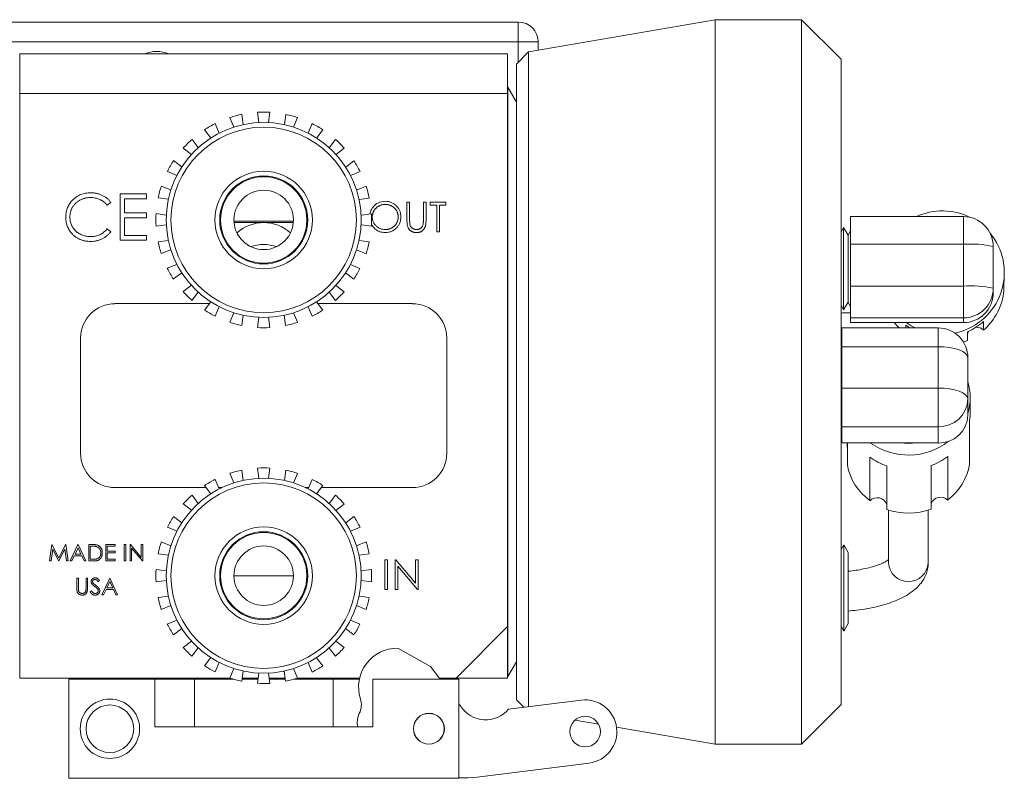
# Model space of a CAD drawing. Header units: inches. Extents: x 0.77 to 7.5, y 1.22 to 8.26.
# Tile 3 of 17: x 5.43 to 7.5, y 1.22 to 2.82. Entities that reach past the tile are written whole.
import ezdxf

# ---------------------------------------------------------------- set-up
doc = ezdxf.new("R2010")
doc.units = ezdxf.units.IN
doc.header["$MEASUREMENT"] = 0

msp = doc.modelspace()

# ---------------------------------------------------------------- linework, layer by layer
at = {"color": 7, "linetype": 'Continuous', "lineweight": 15}
for p, q in [((6.8954, 2.8198), (6.5027, 2.752)), ((7.0763, 2.8198), (6.8954, 2.8198)), ((6.8954, 2.8198), (6.8954, 1.2965)), ((7.1597, 2.7365), (7.0763, 2.8198)), ((7.0763, 2.8198), (7.0763, 1.2965)), ((5.4107, 2.8148), (6.4813, 2.8148)), ((6.4813, 2.8148), (6.4813, 2.7731)), ((6.4813, 2.7731), (5.4107, 2.7731)), ((6.523, 2.7731), (6.4813, 2.7731)), ((6.523, 2.7731), (6.523, 2.7555)), ((5.4333, 2.7478), (6.4587, 2.7478)), ((5.4333, 2.6645), (5.4333, 2.7478)), ((6.4587, 2.7478), (6.4587, 2.6645)), ((6.5027, 2.752), (6.4773, 2.7266)), ((6.5027, 2.752), (6.5027, 1.3753)), ((7.1597, 2.7365), (7.1597, 1.3798)), ((6.4773, 2.7266), (6.4773, 1.3896)), ((5.4333, 2.6776), (5.4327, 2.6776)), ((6.4593, 2.6776), (6.4587, 2.6776)), ((6.4773, 2.6464), (6.4593, 2.6776)), ((6.4593, 2.0581), (6.4593, 2.6776)), ((5.4333, 1.4355), (5.4333, 2.6645)), ((6.4587, 2.6645), (5.4333, 2.6645)), ((6.4587, 1.5438), (6.4587, 2.6645)), ((5.8834, 2.594), (5.8751, 2.6141)), ((5.9002, 2.6208), (5.903, 2.5992)), ((5.936, 2.6035), (5.9332, 2.6251)), ((5.9592, 2.6251), (5.9563, 2.6035)), ((5.9894, 2.5991), (5.9922, 2.6207)), ((6.0173, 2.6139), (6.009, 2.5939)), ((5.835, 2.5711), (5.8218, 2.5884)), ((5.8443, 2.6013), (5.8526, 2.5813)), ((6.0398, 2.5811), (6.0481, 2.6012)), ((6.0706, 2.5882), (6.0573, 2.5709)), ((5.7953, 2.5681), (5.8085, 2.5509)), ((6.0838, 2.5506), (6.097, 2.5678)), ((5.7942, 2.5365), (5.777, 2.5498)), ((6.1153, 2.5495), (6.0981, 2.5363)), ((5.7566, 2.5234), (5.7739, 2.5101)), ((6.1184, 2.5098), (6.1356, 2.523)), ((5.7637, 2.4925), (5.7436, 2.5009)), ((6.1486, 2.5005), (6.1285, 2.4922)), ((5.7308, 2.4701), (5.7509, 2.4618)), ((6.1412, 2.4614), (6.1613, 2.4697)), ((5.6994, 2.4534), (5.6446, 2.4534)), ((5.6446, 2.4534), (5.6446, 2.3561)), ((5.6533, 2.4135), (5.6533, 2.4434)), ((5.6533, 2.4434), (5.6994, 2.4434)), ((5.6994, 2.4434), (5.6994, 2.4534)), ((5.7457, 2.4422), (5.7241, 2.445)), ((6.168, 2.4446), (6.1464, 2.4418)), ((5.617, 2.4297), (5.6246, 2.4355)), ((6.2528, 2.4363), (6.2472, 2.4363)), ((6.2472, 2.4363), (6.2472, 2.3985)), ((6.2528, 2.3988), (6.2528, 2.4363)), ((6.2873, 2.4363), (6.2817, 2.4363)), ((6.2817, 2.4363), (6.2817, 2.3988)), ((6.2873, 2.3985), (6.2873, 2.4363)), ((6.329, 2.4363), (6.2961, 2.4363)), ((6.2961, 2.4363), (6.2961, 2.4299)), ((6.2961, 2.4299), (6.3097, 2.4299)), ((6.3097, 2.4299), (6.3097, 2.3738)), ((6.3153, 2.3738), (6.3153, 2.4299)), ((6.3153, 2.4299), (6.329, 2.4299)), ((6.329, 2.4299), (6.329, 2.4363)), ((5.6994, 2.4135), (5.6533, 2.4135)), ((5.6533, 2.3661), (5.6533, 2.4035)), ((5.6533, 2.4035), (5.6994, 2.4035)), ((5.6994, 2.4035), (5.6994, 2.4135)), ((5.7197, 2.412), (5.7413, 2.4091)), ((6.1508, 2.4088), (6.1723, 2.4116)), ((7.417, 2.4057), (7.1797, 2.4057)), ((7.1797, 2.3475), (7.1797, 2.4057)), ((5.7413, 2.3888), (5.7197, 2.386)), ((5.8836, 2.3965), (6.0085, 2.3965)), ((6.0083, 2.3931), (5.8838, 2.3931)), ((6.1723, 2.3856), (6.1507, 2.3885)), ((7.1652, 2.383), (7.1597, 2.3734)), ((7.1745, 2.3669), (7.1652, 2.383)), ((7.1652, 2.383), (7.1652, 2.2102)), ((5.6246, 2.374), (5.617, 2.3798)), ((5.6994, 2.3661), (5.6533, 2.3661)), ((5.6994, 2.3561), (5.6994, 2.3661)), ((6.3097, 2.3738), (6.3153, 2.3738)), ((7.1797, 2.376), (7.1745, 2.3669)), ((7.1745, 2.3669), (7.1745, 2.2262)), ((7.4733, 2.3707), (7.4824, 2.3582)), ((5.6446, 2.3561), (5.6994, 2.3561)), ((5.724, 2.353), (5.7456, 2.3558)), ((6.1464, 2.3554), (6.1679, 2.3526)), ((7.1797, 2.3475), (7.417, 2.3475)), ((7.1797, 2.2598), (7.1797, 2.3475)), ((7.417, 2.2598), (7.417, 2.3475)), ((7.4797, 2.343), (7.4797, 2.2553)), ((5.7508, 2.3362), (5.7307, 2.3279)), ((6.1612, 2.3275), (6.1411, 2.3358)), ((5.7434, 2.2971), (5.7635, 2.3054)), ((6.1283, 2.305), (6.1484, 2.2967)), ((5.7737, 2.2878), (5.7564, 2.2746)), ((6.1354, 2.2742), (6.1182, 2.2875)), ((7.503, 2.2821), (7.503, 2.2881)), ((5.7767, 2.2481), (5.7939, 2.2613)), ((6.0978, 2.261), (6.1151, 2.2478)), ((7.1797, 2.1927), (7.1797, 2.2598)), ((7.1797, 2.2598), (7.417, 2.2598)), ((7.417, 2.1927), (7.417, 2.2598)), ((7.5022, 2.2681), (7.5022, 2.2501)), ((5.8083, 2.247), (5.795, 2.2297)), ((6.0967, 2.2295), (6.0835, 2.2467)), ((7.4797, 2.2553), (7.4797, 2.2454)), ((5.8317, 2.2228), (5.6333, 2.2228)), ((5.8214, 2.2094), (5.8347, 2.2266)), ((5.8523, 2.2165), (5.8439, 2.1964)), ((6.0477, 2.1962), (6.0394, 2.2163)), ((6.057, 2.2264), (6.0702, 2.2092)), ((6.2587, 2.2228), (6.0598, 2.2228)), ((7.1597, 2.2195), (7.1652, 2.21)), ((7.1652, 2.21), (7.1745, 2.226)), ((7.1745, 2.2262), (7.1745, 2.226)), ((7.1745, 2.226), (7.1797, 2.2169)), ((5.8747, 2.1836), (5.883, 2.2037)), ((5.9026, 2.1984), (5.8998, 2.1769)), ((5.9918, 2.1768), (5.989, 2.1984)), ((6.0086, 2.2036), (6.0169, 2.1835)), ((7.1652, 2.2102), (7.1652, 2.21)), ((5.9328, 2.1725), (5.9357, 2.1941)), ((5.956, 2.194), (5.9588, 2.1725)), ((7.1797, 2.1927), (7.417, 2.1927)), ((7.1797, 2.1829), (7.1797, 2.1927)), ((7.1797, 2.1829), (7.417, 2.1829)), ((7.2962, 2.1775), (7.2962, 2.1718)), ((7.417, 2.1829), (7.417, 2.1927)), ((7.4595, 2.1673), (7.4595, 2.1853)), ((7.3637, 2.1718), (7.1613, 2.1718)), ((7.1613, 2.1321), (7.1613, 2.1718)), ((7.4254, 2.1591), (7.4285, 2.1649)), ((7.4254, 2.1635), (7.4254, 2.1455)), ((5.561, 2.1504), (5.561, 1.9084)), ((6.331, 2.1504), (6.331, 1.9084)), ((7.1613, 2.1321), (7.3637, 2.1321)), ((7.1613, 2.0453), (7.1613, 2.1321)), ((7.3637, 2.0453), (7.3637, 2.1321)), ((7.4254, 2.1455), (7.4169, 2.1421)), ((7.1613, 2.1124), (7.1597, 2.1153)), ((7.4263, 2.1091), (7.4263, 2.0223)), ((6.4593, 1.4386), (6.4593, 2.0581)), ((7.1613, 1.964), (7.1613, 2.0453)), ((7.1613, 2.0453), (7.3637, 2.0453)), ((7.3637, 1.964), (7.3637, 2.0453)), ((7.4263, 2.0223), (7.4263, 1.9881)), ((7.4313, 1.9949), (7.4313, 2.0255)), ((7.1597, 2.0009), (7.1613, 2.0038)), ((7.4299, 1.9771), (7.4299, 1.8854)), ((7.1613, 1.964), (7.3637, 1.964)), ((7.1613, 1.9298), (7.1613, 1.964)), ((7.3637, 1.9298), (7.3637, 1.964)), ((7.1613, 1.9298), (7.3637, 1.9298)), ((7.1728, 1.9298), (7.1728, 1.921)), ((7.1731, 1.8833), (7.1731, 1.9298)), ((7.2205, 1.9002), (7.2205, 1.8085)), ((7.384, 1.8098), (7.384, 1.9015)), ((5.8834, 1.846), (5.8751, 1.8661)), ((5.9002, 1.8728), (5.903, 1.8512)), ((5.936, 1.8555), (5.9332, 1.8771)), ((5.9592, 1.8771), (5.9563, 1.8555)), ((5.9894, 1.8511), (5.9922, 1.8727)), ((6.0173, 1.8659), (6.009, 1.8459)), ((7.2558, 1.7899), (7.2558, 1.8816)), ((7.3491, 1.8824), (7.3491, 1.7907)), ((5.8443, 1.8533), (5.8526, 1.8333)), ((6.0398, 1.8331), (6.0481, 1.8532)), ((5.8251, 1.8361), (5.6333, 1.8361)), ((5.835, 1.8231), (5.8218, 1.8404)), ((5.8584, 1.8361), (5.8514, 1.8361)), ((6.041, 1.8361), (6.0336, 1.8361)), ((6.0706, 1.8402), (6.0573, 1.8229)), ((6.2587, 1.8361), (6.0675, 1.8361)), ((5.7942, 1.7885), (5.777, 1.8018)), ((5.7953, 1.8201), (5.8085, 1.8029)), ((6.0838, 1.8026), (6.097, 1.8198)), ((6.1153, 1.8015), (6.0981, 1.7883)), ((7.2597, 1.7886), (7.2597, 1.6776)), ((7.343, 1.6776), (7.343, 1.7886)), ((5.7566, 1.7754), (5.7739, 1.7621)), ((6.1184, 1.7618), (6.1356, 1.775)), ((5.7637, 1.7445), (5.7436, 1.7529)), ((6.1486, 1.7525), (6.1285, 1.7442)), ((5.7308, 1.7221), (5.7509, 1.7138)), ((6.1412, 1.7134), (6.1613, 1.7217)), ((5.5005, 1.7164), (5.4959, 1.6817)), ((5.499, 1.6817), (5.5024, 1.7067)), ((5.5009, 1.7164), (5.5005, 1.7164)), ((5.5153, 1.6879), (5.5009, 1.7164)), ((5.5024, 1.7067), (5.5149, 1.6817)), ((5.5296, 1.7164), (5.5153, 1.6879)), ((5.5156, 1.6817), (5.5282, 1.7067)), ((5.5282, 1.7067), (5.5315, 1.6817)), ((5.53, 1.7164), (5.5296, 1.7164)), ((5.5346, 1.6817), (5.53, 1.7164)), ((5.5556, 1.7164), (5.5391, 1.6817)), ((5.5557, 1.7096), (5.5495, 1.6964)), ((5.556, 1.7164), (5.5556, 1.7164)), ((5.5619, 1.6964), (5.5557, 1.7096)), ((5.572, 1.6817), (5.556, 1.7164)), ((5.5853, 1.7164), (5.5783, 1.7164)), ((5.5783, 1.7164), (5.5783, 1.6817)), ((5.5838, 1.7128), (5.5814, 1.7128)), ((5.5814, 1.7128), (5.5814, 1.6852)), ((5.6335, 1.7164), (5.6139, 1.7164)), ((5.6139, 1.7164), (5.6139, 1.6817)), ((5.617, 1.7022), (5.617, 1.7128)), ((5.617, 1.7128), (5.6335, 1.7128)), ((5.6335, 1.7022), (5.617, 1.7022)), ((5.617, 1.6852), (5.617, 1.6986)), ((5.617, 1.6986), (5.6335, 1.6986)), ((5.6335, 1.7128), (5.6335, 1.7164)), ((5.6335, 1.6986), (5.6335, 1.7022)), ((5.6562, 1.7164), (5.653, 1.7164)), ((5.653, 1.7164), (5.653, 1.6817)), ((5.6562, 1.6817), (5.6562, 1.7164)), ((5.6657, 1.7164), (5.6651, 1.7164)), ((5.6651, 1.7164), (5.6651, 1.6817)), ((5.6887, 1.6891), (5.6657, 1.7164)), ((5.6682, 1.7089), (5.6911, 1.6817)), ((5.6682, 1.6817), (5.6682, 1.7089)), ((5.6918, 1.7164), (5.6887, 1.7164)), ((5.6887, 1.7164), (5.6887, 1.6891)), ((5.6918, 1.6817), (5.6918, 1.7164)), ((7.1597, 1.7056), (7.1657, 1.716)), ((7.1657, 1.5342), (7.1657, 1.716)), ((7.1657, 1.716), (7.1749, 1.6999)), ((7.1749, 1.5503), (7.1749, 1.6999)), ((5.4959, 1.6817), (5.499, 1.6817)), ((5.5149, 1.6817), (5.5156, 1.6817)), ((5.5315, 1.6817), (5.5346, 1.6817)), ((5.5391, 1.6817), (5.5425, 1.6817)), ((5.5425, 1.6817), (5.5478, 1.6928)), ((5.5478, 1.6928), (5.5635, 1.6928)), ((5.5495, 1.6964), (5.5619, 1.6964)), ((5.5635, 1.6928), (5.5686, 1.6817)), ((5.5686, 1.6817), (5.572, 1.6817)), ((5.5783, 1.6817), (5.589, 1.6817)), ((5.5814, 1.6852), (5.5854, 1.6852)), ((5.6139, 1.6817), (5.6335, 1.6817)), ((5.6335, 1.6852), (5.617, 1.6852)), ((5.6335, 1.6817), (5.6335, 1.6852)), ((5.653, 1.6817), (5.6562, 1.6817)), ((5.6651, 1.6817), (5.6682, 1.6817)), ((5.6911, 1.6817), (5.6918, 1.6817)), ((5.7457, 1.6942), (5.7241, 1.697)), ((6.168, 1.6966), (6.1464, 1.6938)), ((6.2064, 1.6843), (6.2008, 1.6843)), ((6.2008, 1.6843), (6.2008, 1.6218)), ((6.2064, 1.6218), (6.2064, 1.6843)), ((6.2236, 1.6843), (6.2224, 1.6843)), ((6.2224, 1.6843), (6.2224, 1.6218)), ((6.2649, 1.6351), (6.2236, 1.6843)), ((6.2705, 1.6843), (6.2649, 1.6843)), ((6.2649, 1.6843), (6.2649, 1.6351)), ((6.2705, 1.6218), (6.2705, 1.6843)), ((5.7197, 1.664), (5.7413, 1.6611)), ((6.1508, 1.6608), (6.1723, 1.6636)), ((6.228, 1.6709), (6.2692, 1.6218)), ((6.228, 1.6218), (6.228, 1.6709)), ((5.5564, 1.6454), (5.5533, 1.6454)), ((5.5533, 1.6454), (5.5533, 1.6244)), ((5.5564, 1.6246), (5.5564, 1.6454)), ((5.5756, 1.6454), (5.5725, 1.6454)), ((5.5725, 1.6454), (5.5725, 1.6246)), ((5.5756, 1.6244), (5.5756, 1.6454)), ((5.5981, 1.6383), (5.601, 1.6404)), ((5.6223, 1.6454), (5.6059, 1.6107)), ((5.6225, 1.6386), (5.6162, 1.6254)), ((5.6228, 1.6454), (5.6223, 1.6454)), ((5.6286, 1.6254), (5.6225, 1.6386)), ((5.6388, 1.6107), (5.6228, 1.6454)), ((5.7413, 1.6408), (5.7197, 1.638)), ((6.0085, 1.6506), (5.8835, 1.6506)), ((6.1723, 1.6376), (6.1507, 1.6405)), ((5.5839, 1.6191), (5.5809, 1.6174)), ((5.6093, 1.6107), (5.6145, 1.6218)), ((5.6145, 1.6218), (5.6303, 1.6218)), ((5.6162, 1.6254), (5.6286, 1.6254)), ((5.6303, 1.6218), (5.6354, 1.6107)), ((6.2008, 1.6218), (6.2064, 1.6218)), ((6.2224, 1.6218), (6.228, 1.6218)), ((6.2692, 1.6218), (6.2705, 1.6218)), ((5.6059, 1.6107), (5.6093, 1.6107)), ((5.6354, 1.6107), (5.6388, 1.6107)), ((5.724, 1.605), (5.7456, 1.6078)), ((6.1464, 1.6074), (6.1679, 1.6046)), ((5.7508, 1.5882), (5.7307, 1.5799)), ((6.1612, 1.5795), (6.1411, 1.5878)), ((5.7434, 1.5491), (5.7635, 1.5574)), ((6.1283, 1.557), (6.1484, 1.5487)), ((5.7737, 1.5398), (5.7564, 1.5266)), ((6.1354, 1.5262), (6.1182, 1.5395)), ((6.4587, 1.5438), (6.3503, 1.4355)), ((6.4587, 1.4355), (6.4587, 1.5438)), ((7.1657, 1.5342), (7.1597, 1.5446)), ((7.1749, 1.5503), (7.1657, 1.5342)), ((7.1749, 1.5503), (7.1749, 1.5497)), ((5.7767, 1.5001), (5.7939, 1.5133)), ((6.0978, 1.513), (6.1151, 1.4998)), ((5.8083, 1.499), (5.795, 1.4817)), ((6.0967, 1.4815), (6.0835, 1.4987)), ((6.2278, 1.4983), (6.2969, 1.4599)), ((5.8214, 1.4614), (5.8347, 1.4786)), ((6.057, 1.4784), (6.0702, 1.4612)), ((6.4593, 1.4386), (6.4773, 1.4699)), ((5.8523, 1.4685), (5.8439, 1.4484)), ((5.8747, 1.4356), (5.883, 1.4557)), ((5.9026, 1.4504), (5.8998, 1.4289)), ((5.9918, 1.4288), (5.989, 1.4504)), ((6.0086, 1.4556), (6.0169, 1.4355)), ((6.0477, 1.4482), (6.0394, 1.4683)), ((6.3171, 1.4331), (6.2969, 1.4599)), ((5.4327, 1.4386), (5.4333, 1.4386)), ((5.4333, 1.4355), (5.8752, 1.4355)), ((5.536, 1.4331), (5.536, 1.2248)), ((5.536, 1.4331), (5.7168, 1.4331)), ((5.621, 1.4355), (5.621, 1.4331)), ((5.7168, 1.3331), (5.7168, 1.4331)), ((5.8002, 1.4331), (5.7168, 1.4331)), ((5.771, 1.4331), (5.771, 1.4355)), ((5.8002, 1.3331), (5.8002, 1.4331)), ((5.8828, 1.4331), (5.8002, 1.4331)), ((5.934, 1.4331), (5.9003, 1.4331)), ((5.9006, 1.4355), (5.9343, 1.4355)), ((5.9328, 1.4245), (5.9357, 1.4461)), ((5.956, 1.446), (5.9588, 1.4245)), ((5.9574, 1.4355), (5.991, 1.4355)), ((5.9913, 1.4331), (5.9577, 1.4331)), ((6.0918, 1.4331), (6.0092, 1.4331)), ((6.0168, 1.4355), (6.1477, 1.4355)), ((6.0918, 1.3331), (6.0918, 1.4331)), ((6.1472, 1.4331), (6.0918, 1.4331)), ((6.121, 1.4355), (6.121, 1.4331)), ((6.1752, 1.3331), (6.1752, 1.4331)), ((6.1752, 1.4331), (6.356, 1.4331)), ((6.3153, 1.4355), (6.3503, 1.4355)), ((6.3503, 1.4355), (6.4587, 1.4355)), ((6.356, 1.4331), (6.356, 1.2248)), ((6.4587, 1.4386), (6.4593, 1.4386)), ((6.6135, 1.3891), (6.4605, 1.3701)), ((6.4773, 1.3896), (6.4929, 1.3741)), ((6.3585, 1.3784), (6.356, 1.3817)), ((7.0763, 1.2965), (7.1597, 1.3798)), ((6.6008, 1.3473), (6.6497, 1.3389)), ((5.7168, 1.3331), (6.1752, 1.3331)), ((6.6878, 1.3323), (6.8954, 1.2965)), ((6.8954, 1.2965), (7.0763, 1.2965)), ((6.3947, 1.2275), (6.63, 1.2568)), ((5.536, 1.2248), (6.356, 1.2248))]:
    msp.add_line(p, q, dxfattribs=at)
at = {"color": 8, "linetype": 'Continuous', "lineweight": 15}
for p, q in [((6.4813, 2.7306), (6.4813, 2.7731)), ((7.417, 2.3475), (7.417, 2.4057)), ((7.3637, 2.1321), (7.3637, 2.1718))]:
    msp.add_line(p, q, dxfattribs=at)
at = {"color": 7, "linetype": 'Continuous', "lineweight": 15, "flags": 128}
for points in [[(7.2818, 2.1718), (7.2783, 2.1753), (7.2717, 2.1829)], [(7.3156, 2.1718), (7.3075, 2.1761), (7.297, 2.1829)], [(7.3637, 2.1321), (7.3759, 2.1317), (7.3877, 2.1304), (7.3985, 2.1282), (7.408, 2.1254), (7.4158, 2.1219), (7.4216, 2.1179), (7.4251, 2.1136), (7.4263, 2.1091)], [(7.3637, 2.0453), (7.3759, 2.0448), (7.3877, 2.0435), (7.3985, 2.0414), (7.408, 2.0385), (7.4158, 2.0351), (7.4216, 2.0311), (7.4251, 2.0268), (7.4263, 2.0223)], [(7.3176, 1.9298), (7.3023, 1.9286), (7.2851, 1.9298)], [(7.2851, 1.9298), (7.3013, 1.9286), (7.3176, 1.9298)], [(6.3947, 1.2275), (6.3753, 1.226), (6.356, 1.2261)]]:
    msp.add_lwpolyline(points, dxfattribs=at)
at = {"color": 7, "linetype": 'Continuous', "lineweight": 15}
for centre, radius in [((5.946, 2.3988), 0.205), ((5.946, 2.3988), 0.195), ((5.946, 2.3988), 0.1025), ((5.946, 2.3988), 0.0925), ((5.946, 2.3988), 0.0908), ((5.946, 2.3988), 0.0625), ((5.946, 1.6508), 0.205), ((5.946, 1.6508), 0.195), ((5.946, 1.6508), 0.1025), ((5.946, 1.6508), 0.0925), ((5.946, 1.6508), 0.0908), ((5.946, 1.6508), 0.0625), ((5.6227, 1.329), 0.0625), ((5.6227, 1.329), 0.05), ((6.2933, 1.3291), 0.0325), ((6.2933, 1.3291), 0.0322), ((6.6218, 1.323), 0.0322)]:
    msp.add_circle(centre, radius, dxfattribs=at)
for centre, radius, start, end in [((6.4813, 2.7731), 0.0417, 0, 90), ((5.721, 2.6898), 0.0632, 66.6652, 113.3348), ((5.946, 2.3988), 0.2267, 101.665, 108.2316), ((5.946, 2.3988), 0.2267, 86.665, 93.2316), ((5.946, 2.3988), 0.2267, 71.665, 78.2316), ((5.946, 2.3988), 0.2267, 116.665, 123.2316), ((5.946, 2.3988), 0.2267, 56.665, 63.2316), ((5.946, 2.3988), 0.2267, 131.665, 138.2316), ((5.946, 2.3988), 0.2267, 41.665, 48.2316), ((5.946, 2.3988), 0.2267, 146.665, 153.2316), ((5.946, 2.3988), 0.2267, 26.665, 33.2316), ((5.946, 2.3988), 0.2267, 161.665, 168.2316), ((5.946, 2.3988), 0.2267, 11.665, 18.2316), ((5.946, 2.3988), 0.2267, 176.665, 183.2316), ((5.946, 2.3988), 0.2267, 356.665, 3.2316), ((7.373, 2.2875), 0.1303, 63.5007, 114.8605), ((7.417, 2.343), 0.0627, 0, 90), ((5.946, 2.309), 0.0842, 48.1556, 131.691), ((5.946, 2.3988), 0.2267, 191.665, 198.2316), ((5.946, 2.263), 0.0842, 71.0688, 108.9312), ((5.946, 2.3988), 0.2267, 341.665, 348.2316), ((7.3734, 2.2881), 0.1296, 281.3208, 32.7612), ((7.4326, 2.1261), 0.222, 77.757, 94.0255), ((5.946, 2.3988), 0.2267, 206.665, 213.2316), ((5.946, 2.3988), 0.2267, 326.665, 333.2316), ((7.3737, 2.2821), 0.1293, 353.7695, 359.9995), ((7.4326, 2.0383), 0.222, 77.7569, 94.0255), ((5.946, 2.3988), 0.2267, 221.665, 228.2316), ((5.946, 2.3988), 0.2267, 311.665, 318.2316), ((7.4171, 2.2553), 0.0626, 269.9259, 359.9259), ((7.4171, 2.2455), 0.0626, 269.9259, 359.9259), ((7.3735, 2.2642), 0.1296, 311.6119, 353.7554), ((5.6333, 2.1504), 0.0723, 90, 180), ((6.2587, 2.1504), 0.0723, 360, 90), ((5.946, 2.3988), 0.2267, 236.665, 243.2316), ((5.946, 2.3988), 0.2267, 296.665, 303.2316), ((5.946, 2.3988), 0.2267, 251.665, 258.2316), ((5.946, 2.3988), 0.2267, 281.665, 288.2316), ((7.373, 2.2826), 0.1302, 233.8589, 238.3711), ((7.3731, 2.2825), 0.13, 293.7275, 311.6259), ((5.946, 2.3988), 0.2267, 266.665, 273.2316), ((7.3637, 2.1091), 0.0627, 0, 90), ((7.4451, 2.1522), 0.0209, 46.4979, 95.2285), ((7.3183, 2.0255), 0.113, 342.9063, 17.0937), ((7.3658, 2.0246), 0.0606, 268.0062, 357.8566), ((7.3658, 1.9903), 0.0606, 268.0061, 357.8566), ((7.3187, 1.9949), 0.1127, 350.9262, 359.9967), ((7.3013, 2.0415), 0.1371, 234.5858, 308.0241), ((5.6333, 1.9084), 0.0723, 180, 270), ((6.2587, 1.9084), 0.0723, 270, 360), ((7.2993, 2.0072), 0.1329, 233.6356, 250.8705), ((7.3036, 2.0068), 0.1325, 290.098, 307.3697), ((7.3123, 1.9052), 0.1192, 306.9333, 350.4789), ((5.946, 1.6508), 0.2267, 101.665, 108.2316), ((5.946, 1.6508), 0.2267, 86.665, 93.2316), ((5.946, 1.6508), 0.2267, 71.665, 78.2316), ((7.2907, 1.9054), 0.1196, 190.6303, 234.0789), ((5.946, 1.6508), 0.2267, 116.665, 123.2316), ((5.946, 1.6508), 0.2267, 56.665, 63.2316), ((5.946, 1.6508), 0.2267, 131.665, 138.2316), ((5.946, 1.6508), 0.2267, 41.665, 48.2316), ((7.2357, 1.7936), 0.0212, 19.0174, 135.5069), ((7.3691, 1.7944), 0.0214, 46.006, 159.4698), ((7.3013, 1.9213), 0.139, 250.8584, 290.0952), ((5.946, 1.6508), 0.2267, 146.665, 153.2316), ((5.946, 1.6508), 0.2267, 26.665, 33.2316), ((5.946, 1.6508), 0.2267, 161.665, 168.2316), ((5.946, 1.6508), 0.2267, 11.665, 18.2316), ((5.946, 1.6508), 0.2267, 176.665, 183.2316), ((5.946, 1.6508), 0.2267, 356.665, 3.2316), ((5.946, 1.6508), 0.2267, 191.665, 198.2316), ((5.946, 1.6508), 0.2267, 341.665, 348.2316), ((5.946, 1.6508), 0.2267, 206.665, 213.2316), ((5.946, 1.6508), 0.2267, 326.665, 333.2316), ((5.946, 1.6508), 0.2267, 221.665, 228.2316), ((5.946, 1.6508), 0.2267, 311.665, 318.2316), ((6.2272, 1.4166), 0.0817, 89.5661, 197.6027), ((5.946, 1.6508), 0.2267, 236.665, 243.2316), ((5.946, 1.6508), 0.2267, 296.665, 303.2316), ((5.946, 1.6508), 0.2267, 251.665, 258.2316), ((5.946, 1.6508), 0.2267, 281.665, 288.2316), ((5.946, 1.6508), 0.2267, 266.665, 273.2316), ((6.1096, 1.3793), 0.0417, 333.7241, 17.6027), ((6.6218, 1.323), 0.0667, 277.0913, 97.0913), ((6.3917, 1.4035), 0.0417, 217.0913, 221.5558), ((6.4127, 1.4103), 0.0625, 213.4462, 319.9247), ((6.1844, 1.3424), 0.0417, 153.7241, 192.916)]:
    msp.add_arc(centre, radius, start, end, dxfattribs=at)
at = {"color": 8, "linetype": 'Continuous', "lineweight": 15}
msp.add_arc((7.3013, 1.6799), 0.0417, 183.1876, 356.8124, dxfattribs=at)
at = {"color": 7, "linetype": 'Continuous', "lineweight": 15}
for points, knots in [([(5.5822, 2.4559), (5.5786, 2.4558), (5.5733, 2.4554), (5.5664, 2.4539), (5.5616, 2.4523), (5.557, 2.4502), (5.5527, 2.4477), (5.5486, 2.4447), (5.5448, 2.4413), (5.5413, 2.4376), (5.5382, 2.4336), (5.5356, 2.4294), (5.5336, 2.425), (5.5319, 2.4204), (5.5303, 2.4139), (5.5299, 2.4088), (5.5299, 2.4053)], [0, 0, 0, 0, 0.133185, 0.196585, 0.258754, 0.320345, 0.381783, 0.443742, 0.507257, 0.57053, 0.631765, 0.692252, 0.751986, 0.812045, 0.872986, 1, 1, 1, 1]), ([(5.5386, 2.4047), (5.5386, 2.4066), (5.5388, 2.4094), (5.5394, 2.413), (5.54, 2.4157), (5.5407, 2.4183), (5.5417, 2.4208), (5.5428, 2.4232), (5.5441, 2.4256), (5.5456, 2.4278), (5.5472, 2.43), (5.5489, 2.432), (5.5508, 2.4339), (5.5528, 2.4357), (5.555, 2.4374), (5.5573, 2.439), (5.5598, 2.4404), (5.5623, 2.4417), (5.5649, 2.4428), (5.5676, 2.4438), (5.5703, 2.4445), (5.573, 2.4451), (5.5768, 2.4457), (5.5797, 2.4459), (5.5817, 2.4459)], [0, 0, 0, 0, 0.085457, 0.126681, 0.167541, 0.208224, 0.248373, 0.288616, 0.329131, 0.369595, 0.41002, 0.450117, 0.490508, 0.531182, 0.572314, 0.614075, 0.656879, 0.699847, 0.74235, 0.784597, 0.827248, 0.869537, 0.912498, 1, 1, 1, 1]), ([(5.5817, 2.4459), (5.5851, 2.4459), (5.5903, 2.4454), (5.5969, 2.4437), (5.6008, 2.4421), (5.6037, 2.4407), (5.6059, 2.4395), (5.6079, 2.4381), (5.6099, 2.4367), (5.6118, 2.4351), (5.6142, 2.4329), (5.6159, 2.431), (5.617, 2.4297)], [0, 0, 0, 0, 0.259156, 0.383852, 0.507544, 0.569027, 0.63015, 0.690705, 0.751706, 0.812879, 0.874525, 1, 1, 1, 1]), ([(5.6246, 2.4355), (5.6234, 2.4371), (5.6216, 2.4394), (5.6188, 2.4422), (5.6167, 2.4441), (5.6143, 2.4459), (5.6119, 2.4476), (5.6094, 2.4491), (5.6067, 2.4505), (5.6039, 2.4518), (5.6011, 2.4529), (5.5981, 2.4538), (5.5951, 2.4545), (5.592, 2.4551), (5.5877, 2.4557), (5.5844, 2.4559), (5.5822, 2.4559)], [0, 0, 0, 0, 0.120645, 0.180372, 0.240194, 0.299808, 0.36026, 0.42121, 0.482873, 0.54493, 0.607605, 0.670733, 0.734318, 0.798785, 0.864317, 1, 1, 1, 1]), ([(6.2011, 2.4379), (6.1963, 2.4373), (6.1866, 2.436), (6.1761, 2.427), (6.1706, 2.4181), (6.17, 2.4128), (6.1698, 2.4112)], [0, 0, 0, 0, 0.320617, 0.641227, 0.894104, 1, 1, 1, 1]), ([(6.2014, 2.4315), (6.2002, 2.4315), (6.1985, 2.4314), (6.1962, 2.431), (6.1945, 2.4306), (6.1928, 2.4301), (6.1911, 2.4295), (6.1895, 2.4287), (6.1879, 2.4279), (6.1863, 2.427), (6.1849, 2.426), (6.1835, 2.4249), (6.1822, 2.4237), (6.181, 2.4225), (6.1798, 2.4212), (6.1788, 2.4197), (6.1779, 2.4183), (6.177, 2.4167), (6.1763, 2.4152), (6.1757, 2.4135), (6.1752, 2.4119), (6.1748, 2.4102), (6.1744, 2.4078), (6.1743, 2.406), (6.1743, 2.4048)], [0, 0, 0, 0, 0.083645, 0.124984, 0.166247, 0.207702, 0.249631, 0.291742, 0.334743, 0.37746, 0.419556, 0.461044, 0.502096, 0.542891, 0.583801, 0.624864, 0.666225, 0.707399, 0.748557, 0.789655, 0.83074, 0.87207, 0.913993, 1, 1, 1, 1]), ([(6.2344, 2.4051), (6.2344, 2.4073), (6.2341, 2.4106), (6.2331, 2.4148), (6.2321, 2.4178), (6.2307, 2.4207), (6.2291, 2.4234), (6.2271, 2.426), (6.2249, 2.4284), (6.2224, 2.4306), (6.2198, 2.4326), (6.2171, 2.4342), (6.2142, 2.4356), (6.2111, 2.4366), (6.2068, 2.4376), (6.2034, 2.4379), (6.2011, 2.4379)], [0, 0, 0, 0, 0.12839, 0.18983, 0.250655, 0.310909, 0.371769, 0.433475, 0.497029, 0.560599, 0.622738, 0.683886, 0.745011, 0.806587, 0.869251, 1, 1, 1, 1]), ([(6.2288, 2.4051), (6.2288, 2.4063), (6.2287, 2.4081), (6.2283, 2.4104), (6.2279, 2.4121), (6.2274, 2.4137), (6.2268, 2.4153), (6.2261, 2.4169), (6.2252, 2.4184), (6.2243, 2.4198), (6.2233, 2.4212), (6.2221, 2.4225), (6.2209, 2.4238), (6.2196, 2.4249), (6.2182, 2.426), (6.2167, 2.427), (6.2152, 2.4279), (6.2136, 2.4287), (6.2119, 2.4295), (6.2102, 2.4301), (6.2085, 2.4306), (6.2068, 2.431), (6.2044, 2.4314), (6.2026, 2.4315), (6.2014, 2.4315)], [0, 0, 0, 0, 0.08513, 0.126473, 0.167453, 0.207976, 0.248249, 0.28875, 0.32967, 0.370537, 0.411129, 0.451819, 0.492406, 0.533486, 0.575263, 0.617441, 0.660672, 0.70394, 0.746868, 0.789079, 0.831104, 0.873238, 0.915166, 1, 1, 1, 1]), ([(5.5299, 2.4053), (5.5299, 2.402), (5.5303, 2.3972), (5.5315, 2.3909), (5.5329, 2.3865), (5.5346, 2.3822), (5.5375, 2.3768), (5.5402, 2.373), (5.5422, 2.3707)], [0, 0, 0, 0, 0.261042, 0.386386, 0.509266, 0.63122, 0.752844, 1, 1, 1, 1]), ([(5.5823, 2.3636), (5.5792, 2.3636), (5.5748, 2.364), (5.569, 2.3652), (5.565, 2.3665), (5.5612, 2.3682), (5.5576, 2.3702), (5.5541, 2.3726), (5.551, 2.3753), (5.5481, 2.3783), (5.5455, 2.3815), (5.5434, 2.3849), (5.5417, 2.3885), (5.5403, 2.3923), (5.539, 2.3977), (5.5386, 2.4018), (5.5386, 2.4047)], [0, 0, 0, 0, 0.135498, 0.199771, 0.262666, 0.324516, 0.386081, 0.448275, 0.51116, 0.573674, 0.634571, 0.694424, 0.753854, 0.813274, 0.87371, 1, 1, 1, 1]), ([(6.1743, 2.4048), (6.1743, 2.403), (6.1745, 2.4004), (6.1754, 2.397), (6.1763, 2.3946), (6.1774, 2.3923), (6.1787, 2.3901), (6.1804, 2.3881), (6.1822, 2.3861), (6.1843, 2.3844), (6.1864, 2.3828), (6.1887, 2.3815), (6.191, 2.3804), (6.1935, 2.3796), (6.1969, 2.3788), (6.1996, 2.3786), (6.2014, 2.3786)], [0, 0, 0, 0, 0.126899, 0.187747, 0.24815, 0.308586, 0.369583, 0.431827, 0.49618, 0.560668, 0.623504, 0.68526, 0.746537, 0.808327, 0.870486, 1, 1, 1, 1]), ([(6.2014, 2.3786), (6.2026, 2.3786), (6.2045, 2.3787), (6.2069, 2.3791), (6.2086, 2.3794), (6.2104, 2.3799), (6.212, 2.3805), (6.2137, 2.3812), (6.2153, 2.382), (6.2168, 2.383), (6.2183, 2.3839), (6.2197, 2.385), (6.221, 2.3862), (6.2222, 2.3874), (6.2233, 2.3887), (6.2243, 2.3901), (6.2252, 2.3916), (6.2261, 2.3931), (6.2268, 2.3947), (6.2274, 2.3963), (6.2279, 2.398), (6.2283, 2.3997), (6.2287, 2.4021), (6.2288, 2.4039), (6.2288, 2.4051)], [0, 0, 0, 0, 0.086538, 0.129177, 0.171436, 0.213416, 0.255266, 0.297369, 0.339941, 0.382347, 0.423953, 0.464871, 0.505572, 0.546003, 0.586568, 0.627065, 0.668271, 0.709549, 0.750428, 0.791096, 0.832027, 0.873136, 0.914611, 1, 1, 1, 1]), ([(6.2016, 2.3722), (6.2039, 2.3722), (6.2071, 2.3725), (6.2113, 2.3735), (6.2143, 2.3745), (6.2172, 2.3759), (6.2199, 2.3775), (6.2225, 2.3795), (6.2249, 2.3817), (6.2271, 2.3841), (6.2291, 2.3867), (6.2307, 2.3895), (6.2321, 2.3923), (6.2331, 2.3953), (6.2341, 2.3996), (6.2344, 2.4028), (6.2344, 2.4051)], [0, 0, 0, 0, 0.128329, 0.189845, 0.250754, 0.311545, 0.372864, 0.435313, 0.499433, 0.563569, 0.626211, 0.687612, 0.748622, 0.80968, 0.871431, 1, 1, 1, 1]), ([(6.1723, 2.3901), (6.1748, 2.3863), (6.1794, 2.3793), (6.1903, 2.3731), (6.1979, 2.3725), (6.2016, 2.3722)], [0, 0, 0, 0, 0.373271, 0.686477, 1, 1, 1, 1]), ([(6.2472, 2.3985), (6.2472, 2.3971), (6.2473, 2.395), (6.2474, 2.3923), (6.2475, 2.3905), (6.2476, 2.389), (6.2479, 2.3873), (6.2481, 2.3861), (6.2483, 2.3854)], [0, 0, 0, 0, 0.331635, 0.476313, 0.60789, 0.725665, 0.830535, 1, 1, 1, 1]), ([(6.2483, 2.3854), (6.2486, 2.3844), (6.2492, 2.383), (6.2501, 2.3812), (6.251, 2.38), (6.2519, 2.3788), (6.2529, 2.3777), (6.2541, 2.3767), (6.2553, 2.3758), (6.2567, 2.3749), (6.2581, 2.3742), (6.2595, 2.3736), (6.2611, 2.373), (6.2627, 2.3727), (6.2649, 2.3723), (6.2667, 2.3722), (6.2679, 2.3722)], [0, 0, 0, 0, 0.119896, 0.178913, 0.237002, 0.295709, 0.355105, 0.415284, 0.47703, 0.539392, 0.601924, 0.664582, 0.728627, 0.793683, 0.860356, 1, 1, 1, 1]), ([(6.2531, 2.3905), (6.253, 2.3909), (6.253, 2.3915), (6.2529, 2.3925), (6.2529, 2.3935), (6.2529, 2.3946), (6.2528, 2.3964), (6.2528, 2.3978), (6.2528, 2.3988)], [0, 0, 0, 0, 0.137626, 0.234023, 0.349962, 0.483901, 0.637395, 1, 1, 1, 1]), ([(6.2676, 2.3786), (6.2664, 2.3786), (6.2645, 2.3788), (6.2622, 2.3795), (6.2605, 2.3802), (6.2589, 2.3811), (6.2574, 2.3821), (6.2562, 2.3832), (6.2552, 2.3844), (6.2545, 2.3857), (6.2536, 2.3877), (6.2532, 2.3894), (6.2531, 2.3905)], [0, 0, 0, 0, 0.173832, 0.263125, 0.355661, 0.446096, 0.529932, 0.608116, 0.681865, 0.755567, 0.832234, 1, 1, 1, 1]), ([(6.281, 2.3891), (6.2807, 2.3881), (6.2802, 2.3866), (6.2792, 2.3847), (6.2783, 2.3835), (6.2772, 2.3824), (6.2761, 2.3814), (6.2749, 2.3806), (6.2735, 2.3799), (6.2721, 2.3793), (6.2701, 2.3787), (6.2686, 2.3786), (6.2676, 2.3786)], [0, 0, 0, 0, 0.176207, 0.260678, 0.342217, 0.422849, 0.503634, 0.58472, 0.668472, 0.752238, 0.834697, 1, 1, 1, 1]), ([(6.2679, 2.3722), (6.269, 2.3722), (6.2706, 2.3723), (6.2726, 2.3727), (6.2741, 2.3731), (6.2755, 2.3736), (6.2769, 2.3743), (6.2782, 2.3751), (6.2794, 2.376), (6.2805, 2.3769), (6.2815, 2.378), (6.2825, 2.379), (6.2833, 2.3801), (6.2841, 2.3813), (6.2847, 2.3825), (6.2853, 2.3837), (6.2857, 2.385), (6.2861, 2.3864), (6.2864, 2.3878), (6.2867, 2.3893), (6.2869, 2.391), (6.2871, 2.3927), (6.2872, 2.3953), (6.2873, 2.3972), (6.2873, 2.3985)], [0, 0, 0, 0, 0.087786, 0.129629, 0.170539, 0.210912, 0.251398, 0.291567, 0.332021, 0.372355, 0.411619, 0.449515, 0.487208, 0.523705, 0.559991, 0.596142, 0.632114, 0.669511, 0.709517, 0.751508, 0.796008, 0.843022, 0.892941, 1, 1, 1, 1]), ([(6.2817, 2.3988), (6.2817, 2.3977), (6.2817, 2.3961), (6.2816, 2.3941), (6.2815, 2.3928), (6.2814, 2.3917), (6.2813, 2.3904), (6.2812, 2.3896), (6.281, 2.3891)], [0, 0, 0, 0, 0.344436, 0.493598, 0.626189, 0.742198, 0.844379, 1, 1, 1, 1]), ([(5.5422, 2.3707), (5.5434, 2.3692), (5.5453, 2.3673), (5.5481, 2.3649), (5.5502, 2.3632), (5.5524, 2.3617), (5.5547, 2.3603), (5.5571, 2.359), (5.5596, 2.3579), (5.5621, 2.3569), (5.5648, 2.356), (5.5675, 2.3553), (5.5703, 2.3547), (5.5732, 2.3542), (5.5772, 2.3538), (5.5802, 2.3536), (5.5823, 2.3536)], [0, 0, 0, 0, 0.123052, 0.183446, 0.243244, 0.303001, 0.362802, 0.422604, 0.483004, 0.54382, 0.605246, 0.667586, 0.73122, 0.796083, 0.86225, 1, 1, 1, 1]), ([(5.617, 2.3798), (5.6147, 2.3772), (5.6111, 2.3737), (5.6056, 2.3699), (5.6014, 2.3676), (5.5969, 2.3658), (5.5906, 2.3641), (5.5856, 2.3636), (5.5823, 2.3636)], [0, 0, 0, 0, 0.259091, 0.382819, 0.50406, 0.625245, 0.747051, 1, 1, 1, 1]), ([(5.5823, 2.3536), (5.5845, 2.3536), (5.5877, 2.3538), (5.592, 2.3544), (5.5951, 2.3549), (5.598, 2.3557), (5.601, 2.3566), (5.6038, 2.3577), (5.6065, 2.3589), (5.6092, 2.3603), (5.6117, 2.3619), (5.6142, 2.3636), (5.6165, 2.3654), (5.6187, 2.3673), (5.6215, 2.3701), (5.6234, 2.3724), (5.6246, 2.374)], [0, 0, 0, 0, 0.133987, 0.199215, 0.263039, 0.326471, 0.388856, 0.45078, 0.512609, 0.574054, 0.635137, 0.695721, 0.756273, 0.816525, 0.876947, 1, 1, 1, 1]), ([(7.1597, 2.2031), (7.165, 2.2032), (7.1718, 2.2034), (7.1782, 2.2036), (7.1797, 2.2037)], [0, 0, 0, 0, 0.773079, 1, 1, 1, 1]), ([(5.5945, 1.7119), (5.5939, 1.712), (5.5929, 1.7123), (5.5914, 1.7125), (5.5902, 1.7126), (5.5888, 1.7127), (5.5866, 1.7128), (5.585, 1.7128), (5.5838, 1.7128)], [0, 0, 0, 0, 0.179285, 0.286583, 0.405111, 0.535593, 0.67819, 1, 1, 1, 1]), ([(5.5963, 1.7151), (5.5956, 1.7154), (5.5946, 1.7157), (5.5931, 1.7159), (5.5918, 1.7161), (5.5903, 1.7162), (5.5881, 1.7164), (5.5864, 1.7164), (5.5853, 1.7164)], [0, 0, 0, 0, 0.18423, 0.292169, 0.410633, 0.541156, 0.682594, 1, 1, 1, 1]), ([(5.589, 1.6817), (5.59, 1.6817), (5.5915, 1.6817), (5.5933, 1.6819), (5.5946, 1.6821), (5.5958, 1.6824), (5.5969, 1.6827), (5.5979, 1.6831), (5.5988, 1.6835), (5.5997, 1.6841), (5.6005, 1.6846), (5.6013, 1.6853), (5.602, 1.686), (5.6027, 1.6867), (5.6034, 1.6876), (5.604, 1.6885), (5.6046, 1.6894), (5.6051, 1.6904), (5.6055, 1.6915), (5.6059, 1.6926), (5.6062, 1.6937), (5.6065, 1.6949), (5.6067, 1.6965), (5.6067, 1.6978), (5.6067, 1.6986)], [0, 0, 0, 0, 0.106928, 0.156011, 0.202185, 0.245558, 0.286533, 0.325147, 0.361673, 0.397287, 0.433066, 0.468805, 0.505262, 0.541925, 0.57988, 0.618417, 0.658386, 0.69892, 0.739756, 0.781177, 0.822976, 0.865705, 0.909193, 1, 1, 1, 1]), ([(5.6036, 1.6986), (5.6036, 1.6994), (5.6036, 1.7006), (5.6033, 1.7021), (5.603, 1.7032), (5.6027, 1.7042), (5.6023, 1.7052), (5.6018, 1.7062), (5.6012, 1.7071), (5.6006, 1.7079), (5.5999, 1.7087), (5.5991, 1.7094), (5.5983, 1.71), (5.5975, 1.7106), (5.5962, 1.7113), (5.5952, 1.7116), (5.5945, 1.7119)], [0, 0, 0, 0, 0.137813, 0.203226, 0.267174, 0.330024, 0.391794, 0.453084, 0.514334, 0.575, 0.634865, 0.694116, 0.753442, 0.813126, 0.87408, 1, 1, 1, 1]), ([(5.5953, 1.6861), (5.5959, 1.6863), (5.5968, 1.6867), (5.598, 1.6873), (5.5988, 1.6879), (5.5995, 1.6885), (5.6002, 1.6891), (5.6008, 1.6898), (5.6014, 1.6906), (5.6019, 1.6915), (5.6024, 1.6924), (5.6028, 1.6933), (5.6031, 1.6943), (5.6033, 1.6953), (5.6036, 1.6967), (5.6036, 1.6978), (5.6036, 1.6986)], [0, 0, 0, 0, 0.123338, 0.183125, 0.241783, 0.300579, 0.35968, 0.418882, 0.479531, 0.540851, 0.602303, 0.664463, 0.727806, 0.792895, 0.859672, 1, 1, 1, 1]), ([(5.6067, 1.6986), (5.6068, 1.6996), (5.6067, 1.701), (5.6064, 1.7029), (5.6061, 1.7042), (5.6057, 1.7055), (5.6052, 1.7067), (5.6046, 1.7079), (5.604, 1.709), (5.6033, 1.7101), (5.6025, 1.711), (5.6016, 1.7119), (5.6007, 1.7127), (5.5997, 1.7135), (5.5982, 1.7143), (5.5971, 1.7149), (5.5963, 1.7151)], [0, 0, 0, 0, 0.139466, 0.206349, 0.271441, 0.334996, 0.397655, 0.459593, 0.521506, 0.582395, 0.642353, 0.701298, 0.760125, 0.818845, 0.878306, 1, 1, 1, 1]), ([(5.5854, 1.6852), (5.5865, 1.6852), (5.588, 1.6853), (5.5901, 1.6854), (5.5914, 1.6854), (5.5925, 1.6856), (5.5938, 1.6857), (5.5947, 1.6859), (5.5953, 1.6861)], [0, 0, 0, 0, 0.330628, 0.475549, 0.606746, 0.725024, 0.829742, 1, 1, 1, 1]), ([(7.2597, 1.6844), (7.2593, 1.6841), (7.2581, 1.683), (7.2534, 1.6801), (7.2457, 1.6763), (7.2352, 1.6723), (7.2224, 1.6684), (7.2074, 1.6649), (7.1915, 1.662), (7.1802, 1.6608), (7.1749, 1.6602)], [0, 0, 0, 0, 0.05033, 0.172581, 0.30086, 0.435578, 0.576045, 0.721166, 0.869814, 1, 1, 1, 1]), ([(7.1749, 1.5765), (7.181, 1.5771), (7.1948, 1.5783), (7.2155, 1.5815), (7.2368, 1.5859), (7.2569, 1.5916), (7.2759, 1.5985), (7.2936, 1.6068), (7.3087, 1.6163), (7.3209, 1.6268), (7.3301, 1.6377), (7.337, 1.6492), (7.3414, 1.6615), (7.3429, 1.6711), (7.343, 1.6765), (7.343, 1.6776)], [0, 0, 0, 0, 0.070382, 0.159208, 0.248886, 0.339874, 0.432788, 0.528399, 0.627245, 0.709945, 0.784531, 0.853457, 0.919044, 0.983024, 1, 1, 1, 1]), ([(5.5832, 1.6382), (5.5831, 1.6377), (5.5832, 1.637), (5.5834, 1.6361), (5.5836, 1.6354), (5.5839, 1.6348), (5.5844, 1.6339), (5.5848, 1.6333), (5.5851, 1.6329)], [0, 0, 0, 0, 0.244606, 0.366278, 0.487333, 0.611736, 0.737441, 1, 1, 1, 1]), ([(5.5917, 1.6463), (5.5909, 1.6463), (5.5898, 1.6462), (5.5884, 1.6457), (5.5873, 1.6452), (5.5864, 1.6447), (5.5856, 1.644), (5.5848, 1.6432), (5.5842, 1.6423), (5.5838, 1.6414), (5.5833, 1.64), (5.5831, 1.6389), (5.5832, 1.6382)], [0, 0, 0, 0, 0.173453, 0.258981, 0.344477, 0.428624, 0.510285, 0.591203, 0.672539, 0.75372, 0.83422, 1, 1, 1, 1]), ([(5.5863, 1.6383), (5.5863, 1.6389), (5.5864, 1.6398), (5.5871, 1.6408), (5.5877, 1.6415), (5.5884, 1.642), (5.5897, 1.6426), (5.5907, 1.6427), (5.5914, 1.6427)], [0, 0, 0, 0, 0.234105, 0.349644, 0.471586, 0.597629, 0.724097, 1, 1, 1, 1]), ([(5.5886, 1.6338), (5.5882, 1.6342), (5.5876, 1.6348), (5.5871, 1.6356), (5.5868, 1.6361), (5.5865, 1.6367), (5.5863, 1.6374), (5.5863, 1.638), (5.5863, 1.6383)], [0, 0, 0, 0, 0.313927, 0.446588, 0.565884, 0.677061, 0.785254, 1, 1, 1, 1]), ([(5.5914, 1.6427), (5.5919, 1.6427), (5.5928, 1.6426), (5.5938, 1.6423), (5.5945, 1.6419), (5.595, 1.6416), (5.5954, 1.6413), (5.5958, 1.6409), (5.5962, 1.6405), (5.5967, 1.6401), (5.5973, 1.6393), (5.5978, 1.6387), (5.5981, 1.6383)], [0, 0, 0, 0, 0.200408, 0.298802, 0.39856, 0.451527, 0.511449, 0.576801, 0.647817, 0.725816, 0.810371, 1, 1, 1, 1]), ([(5.601, 1.6404), (5.6006, 1.6409), (5.6, 1.6417), (5.5992, 1.6426), (5.5986, 1.6432), (5.598, 1.6438), (5.5975, 1.6443), (5.5969, 1.6447), (5.5962, 1.6451), (5.5953, 1.6456), (5.5937, 1.6461), (5.5925, 1.6463), (5.5917, 1.6463)], [0, 0, 0, 0, 0.171287, 0.249314, 0.322873, 0.391692, 0.456396, 0.516354, 0.573206, 0.68117, 0.786748, 1, 1, 1, 1]), ([(5.5533, 1.6244), (5.5533, 1.6236), (5.5533, 1.6224), (5.5534, 1.621), (5.5535, 1.62), (5.5536, 1.6191), (5.5537, 1.6182), (5.5538, 1.6175), (5.5539, 1.6171)], [0, 0, 0, 0, 0.331635, 0.476313, 0.60789, 0.725665, 0.830535, 1, 1, 1, 1]), ([(5.5539, 1.6171), (5.5541, 1.6166), (5.5544, 1.6158), (5.5549, 1.6148), (5.5554, 1.6141), (5.5559, 1.6135), (5.5565, 1.6129), (5.5571, 1.6123), (5.5578, 1.6118), (5.5586, 1.6113), (5.5593, 1.6109), (5.5602, 1.6106), (5.561, 1.6103), (5.5619, 1.6101), (5.5632, 1.6098), (5.5641, 1.6098), (5.5648, 1.6098)], [0, 0, 0, 0, 0.119896, 0.178913, 0.237002, 0.295709, 0.355105, 0.415284, 0.47703, 0.539392, 0.601924, 0.664582, 0.728627, 0.793683, 0.860356, 1, 1, 1, 1]), ([(5.5566, 1.62), (5.5565, 1.6202), (5.5565, 1.6205), (5.5565, 1.6211), (5.5565, 1.6216), (5.5565, 1.6222), (5.5564, 1.6232), (5.5564, 1.624), (5.5564, 1.6246)], [0, 0, 0, 0, 0.137626, 0.234023, 0.349962, 0.483901, 0.637395, 1, 1, 1, 1]), ([(5.5646, 1.6134), (5.564, 1.6133), (5.563, 1.6135), (5.5616, 1.6139), (5.5607, 1.6143), (5.5598, 1.6147), (5.559, 1.6153), (5.5583, 1.6159), (5.5578, 1.6166), (5.5573, 1.6173), (5.5569, 1.6184), (5.5567, 1.6193), (5.5566, 1.62)], [0, 0, 0, 0, 0.173832, 0.263125, 0.355661, 0.446096, 0.529932, 0.608116, 0.681865, 0.755567, 0.832234, 1, 1, 1, 1]), ([(5.5721, 1.6192), (5.572, 1.6186), (5.5717, 1.6178), (5.5711, 1.6168), (5.5706, 1.6161), (5.57, 1.6155), (5.5694, 1.6149), (5.5687, 1.6145), (5.5679, 1.6141), (5.5671, 1.6138), (5.566, 1.6134), (5.5652, 1.6134), (5.5646, 1.6134)], [0, 0, 0, 0, 0.176207, 0.260678, 0.342217, 0.422849, 0.503634, 0.58472, 0.668472, 0.752238, 0.834697, 1, 1, 1, 1]), ([(5.5648, 1.6098), (5.5654, 1.6098), (5.5663, 1.6098), (5.5674, 1.6101), (5.5683, 1.6103), (5.5691, 1.6106), (5.5698, 1.611), (5.5705, 1.6114), (5.5712, 1.6119), (5.5718, 1.6124), (5.5724, 1.613), (5.5729, 1.6136), (5.5734, 1.6142), (5.5738, 1.6149), (5.5742, 1.6155), (5.5745, 1.6162), (5.5747, 1.6169), (5.5749, 1.6177), (5.5751, 1.6185), (5.5752, 1.6193), (5.5754, 1.6202), (5.5755, 1.6212), (5.5756, 1.6226), (5.5756, 1.6237), (5.5756, 1.6244)], [0, 0, 0, 0, 0.087786, 0.129629, 0.170539, 0.210912, 0.251398, 0.291567, 0.332021, 0.372355, 0.411619, 0.449515, 0.487208, 0.523705, 0.559991, 0.596142, 0.632114, 0.669511, 0.709517, 0.751508, 0.796008, 0.843022, 0.892941, 1, 1, 1, 1]), ([(5.5725, 1.6246), (5.5725, 1.624), (5.5725, 1.6231), (5.5724, 1.622), (5.5724, 1.6212), (5.5723, 1.6206), (5.5723, 1.6199), (5.5722, 1.6195), (5.5721, 1.6192)], [0, 0, 0, 0, 0.344436, 0.493598, 0.626189, 0.742198, 0.844379, 1, 1, 1, 1]), ([(5.5809, 1.6174), (5.5813, 1.6167), (5.5818, 1.6158), (5.5826, 1.6146), (5.5832, 1.6139), (5.5838, 1.6132), (5.5844, 1.6126), (5.585, 1.612), (5.5857, 1.6115), (5.5864, 1.6111), (5.587, 1.6108), (5.5877, 1.6105), (5.5884, 1.6102), (5.5892, 1.61), (5.5902, 1.6098), (5.591, 1.6098), (5.5915, 1.6098)], [0, 0, 0, 0, 0.160389, 0.234627, 0.304962, 0.372025, 0.435706, 0.496296, 0.554178, 0.610759, 0.666206, 0.72128, 0.775841, 0.830822, 0.886304, 1, 1, 1, 1]), ([(5.5915, 1.6134), (5.5908, 1.6133), (5.5897, 1.6135), (5.5884, 1.6141), (5.5874, 1.6148), (5.5864, 1.6156), (5.5852, 1.617), (5.5844, 1.6183), (5.5839, 1.6191)], [0, 0, 0, 0, 0.213103, 0.322567, 0.437678, 0.561453, 0.695354, 1, 1, 1, 1]), ([(5.5851, 1.6329), (5.5853, 1.6326), (5.5858, 1.6321), (5.5864, 1.6315), (5.5871, 1.631), (5.5879, 1.6304), (5.5891, 1.6294), (5.5901, 1.6287), (5.5908, 1.6282)], [0, 0, 0, 0, 0.154169, 0.25448, 0.371643, 0.504432, 0.652918, 1, 1, 1, 1]), ([(5.5932, 1.6304), (5.5926, 1.6308), (5.5918, 1.6314), (5.5907, 1.6322), (5.5901, 1.6326), (5.5896, 1.633), (5.5891, 1.6334), (5.5887, 1.6337), (5.5886, 1.6338)], [0, 0, 0, 0, 0.375062, 0.531211, 0.666498, 0.781906, 0.875048, 1, 1, 1, 1]), ([(5.5908, 1.6282), (5.5915, 1.6277), (5.5925, 1.6269), (5.5938, 1.6259), (5.5946, 1.6252), (5.5953, 1.6245), (5.5962, 1.6237), (5.5967, 1.6231), (5.597, 1.6226)], [0, 0, 0, 0, 0.311864, 0.451624, 0.581074, 0.700802, 0.81047, 1, 1, 1, 1]), ([(5.5983, 1.6192), (5.5983, 1.6187), (5.5982, 1.618), (5.5978, 1.617), (5.5975, 1.6163), (5.597, 1.6157), (5.5964, 1.6151), (5.5957, 1.6146), (5.595, 1.6141), (5.5941, 1.6138), (5.593, 1.6135), (5.5921, 1.6133), (5.5915, 1.6134)], [0, 0, 0, 0, 0.150665, 0.227284, 0.306018, 0.386166, 0.467334, 0.551657, 0.639844, 0.729912, 0.81907, 1, 1, 1, 1]), ([(5.5915, 1.6098), (5.5922, 1.6098), (5.5931, 1.6099), (5.5944, 1.6102), (5.5953, 1.6105), (5.5962, 1.6109), (5.597, 1.6113), (5.5978, 1.6119), (5.5985, 1.6126), (5.5992, 1.6133), (5.5998, 1.614), (5.6003, 1.6148), (5.6007, 1.6156), (5.601, 1.6165), (5.6013, 1.6177), (5.6014, 1.6186), (5.6014, 1.6192)], [0, 0, 0, 0, 0.131741, 0.195337, 0.257813, 0.319762, 0.382419, 0.446046, 0.511331, 0.576499, 0.638854, 0.699886, 0.759744, 0.81908, 0.878225, 1, 1, 1, 1]), ([(5.6014, 1.6192), (5.6014, 1.6201), (5.6012, 1.6214), (5.6004, 1.6232), (5.5998, 1.6242), (5.5992, 1.6251), (5.5986, 1.6258), (5.5979, 1.6265), (5.5972, 1.6273), (5.5963, 1.628), (5.595, 1.6291), (5.594, 1.6299), (5.5932, 1.6304)], [0, 0, 0, 0, 0.18546, 0.283652, 0.388732, 0.445767, 0.508091, 0.575665, 0.648679, 0.727604, 0.812227, 1, 1, 1, 1]), ([(5.597, 1.6226), (5.5974, 1.6221), (5.5981, 1.6211), (5.5983, 1.6198), (5.5983, 1.6192)], [0, 0, 0, 0, 0.522842, 1, 1, 1, 1])]:
    msp.add_open_spline(points, degree=3, knots=knots, dxfattribs=at)

doc.saveas('drawing.dxf')
